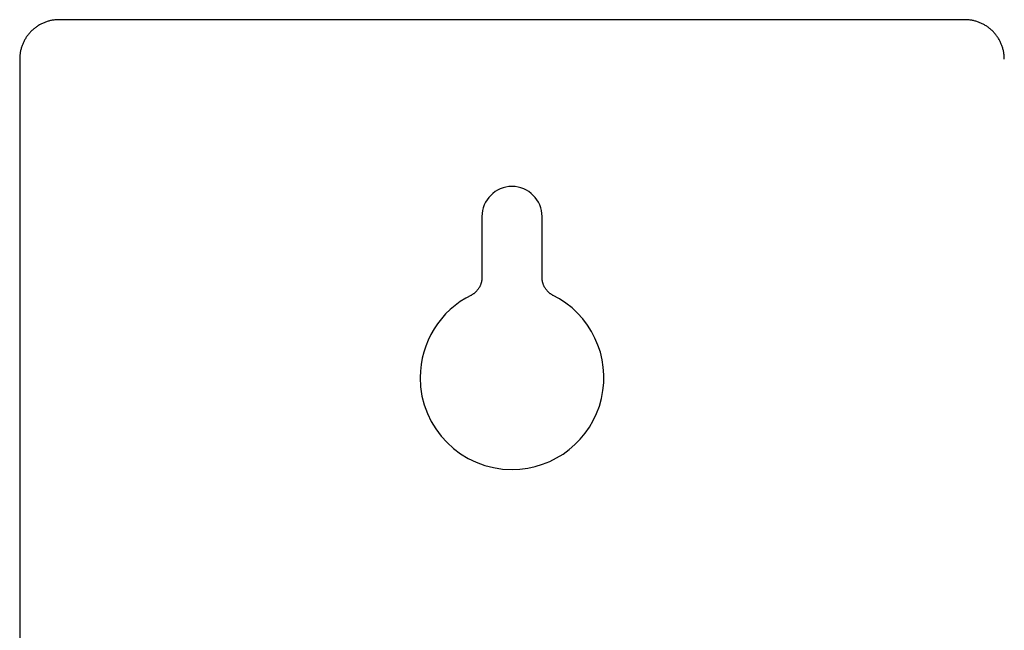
# Model space of a CAD drawing. Header units: millimetres. Extents: x 8 to 532, y 12 to 594.
# Tile 10 of 12: x 196 to 346, y 501 to 594. Entities that reach past the tile are written whole.
import ezdxf

# ---------------------------------------------------------------- set-up
doc = ezdxf.new("R2010")
doc.units = ezdxf.units.MM

msp = doc.modelspace()

# ---------------------------------------------------------------- linework, layer by layer
at = {"color": 7, "linetype": 'Continuous', "lineweight": 30}
for p, q in [((340.1462847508, 593.643143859), (202.1690435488, 593.643143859)), ((196.1709287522, 587.6450285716), (196.1709287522, 414.6677873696)), ((346.1437014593, 587.6450290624), (346.144228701, 587.6450290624)), ((266.5664103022, 563.656408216), (266.5664103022, 554.3574960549)), ((275.7489184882, 554.3574960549), (275.7489184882, 563.656408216)), ((264.9154549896, 551.6779800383), (264.9068021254, 551.6736514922)), ((277.408526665, 551.6736514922), (277.399879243, 551.6779836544))]:
    msp.add_line(p, q, dxfattribs=at)
for centre, radius, start, end in [((271.1576643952, 563.656408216), 4.591254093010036, 0, 180), ((271.1576643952, 539.156408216), 13.99561752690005, 116.1550943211, 180), ((271.1576643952, 539.156408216), 13.9956175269, 270, 63.899211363), ((271.1576643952, 539.156408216), 13.99561752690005, 180, 270)]:
    msp.add_arc(centre, radius, start, end, dxfattribs=at)
for points, knots in [([(202.1690438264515, 593.6431438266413), (202.0811059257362, 593.6420281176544), (201.9052283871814, 593.639796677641), (201.6419199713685, 593.6217554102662), (201.3796274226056, 593.5929900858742), (201.1188600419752, 593.5524994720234), (200.8616627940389, 593.500952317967), (200.6084858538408, 593.4386081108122), (200.3597453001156, 593.3658351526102), (200.1143805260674, 593.2823884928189), (199.8713857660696, 593.1878560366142), (199.6313011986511, 593.0821914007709), (199.3946872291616, 592.9653782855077), (199.1634382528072, 592.8382744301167), (198.9380016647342, 592.7011249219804), (198.7201177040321, 592.5550681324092), (198.5100736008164, 592.4005849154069), (198.308120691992, 592.2381551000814), (198.1133714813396, 592.0671504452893), (197.9250558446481, 591.8868033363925), (197.7436913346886, 591.6972780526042), (197.5698026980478, 591.4987749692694), (197.4048118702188, 591.292814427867), (197.2490383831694, 591.0797977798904), (197.1036557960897, 590.8614455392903), (196.9687456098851, 590.6383146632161), (196.8443555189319, 590.4109465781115), (196.7299045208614, 590.1784222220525), (196.6249730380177, 589.9397380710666), (196.5299743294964, 589.6952434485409), (196.4453142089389, 589.4453227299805), (196.3717249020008, 589.1919216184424), (196.3093420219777, 588.9355293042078), (196.258608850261, 588.6781809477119), (196.2193126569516, 588.4204194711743), (196.1915636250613, 588.1627619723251), (196.1741584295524, 587.9041373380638), (196.1720053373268, 587.7313982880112), (196.1709287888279, 587.6450285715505)], [0, 0, 0, 0, 0.0279994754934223, 0.055999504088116, 0.0839997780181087, 0.1120000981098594, 0.1400003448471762, 0.1675005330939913, 0.1950005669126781, 0.2225004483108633, 0.25000019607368, 0.2779997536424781, 0.3059992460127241, 0.3339987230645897, 0.3619982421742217, 0.3899978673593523, 0.4174977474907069, 0.4449978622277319, 0.4724982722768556, 0.4999990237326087, 0.5280000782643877, 0.556001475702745, 0.5840031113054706, 0.6120047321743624, 0.6400060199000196, 0.667506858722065, 0.6950071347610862, 0.7225068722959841, 0.7500061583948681, 0.7780050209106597, 0.8060037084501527, 0.8340023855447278, 0.8620012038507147, 0.8900002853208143, 0.9174997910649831, 0.9449996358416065, 0.9724997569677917, 1, 1, 1, 1]), ([(346.1444000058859, 587.6450287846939), (346.1432842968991, 587.7329666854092), (346.1410528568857, 587.908844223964), (346.1230115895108, 588.1721526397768), (346.094246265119, 588.4344451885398), (346.0537556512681, 588.6952125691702), (346.0022084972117, 588.9524098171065), (345.9398642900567, 589.2055867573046), (345.8670913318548, 589.4543273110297), (345.7836446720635, 589.6996920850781), (345.6891122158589, 589.9426868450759), (345.5834475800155, 590.1827714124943), (345.4666344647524, 590.419385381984), (345.3395306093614, 590.6506343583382), (345.2023811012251, 590.8760709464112), (345.0563243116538, 591.0939549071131), (344.9018410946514, 591.3039990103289), (344.739411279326, 591.5059519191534), (344.5684066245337, 591.7007011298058), (344.3880595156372, 591.8890167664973), (344.1985342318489, 592.0703812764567), (344.0000311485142, 592.2442699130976), (343.7940706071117, 592.4092607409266), (343.581053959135, 592.565034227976), (343.362701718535, 592.7104168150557), (343.1395708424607, 592.8453270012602), (342.9122027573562, 592.9697170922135), (342.6796784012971, 593.0841680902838), (342.4409942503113, 593.1890995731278), (342.1964996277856, 593.284098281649), (341.9465789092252, 593.3687584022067), (341.693177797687, 593.4423477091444), (341.4367854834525, 593.5047305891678), (341.1794371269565, 593.5554637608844), (340.921675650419, 593.5947599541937), (340.6640181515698, 593.6225089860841), (340.4053935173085, 593.6399141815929), (340.2326544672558, 593.6420672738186), (340.146284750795, 593.6431438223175)], [0, 0, 0, 0, 0.0279994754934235, 0.0559995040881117, 0.0839997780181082, 0.1120000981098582, 0.1400003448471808, 0.167500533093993, 0.1950005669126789, 0.2225004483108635, 0.2500001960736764, 0.2779997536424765, 0.3059992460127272, 0.3339987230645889, 0.3619982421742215, 0.3899978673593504, 0.417497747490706, 0.4449978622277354, 0.472498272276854, 0.4999990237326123, 0.528000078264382, 0.5560014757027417, 0.5840031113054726, 0.6120047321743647, 0.6400060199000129, 0.6675068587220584, 0.6950071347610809, 0.7225068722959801, 0.750006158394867, 0.7780050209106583, 0.8060037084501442, 0.8340023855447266, 0.8620012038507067, 0.8900002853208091, 0.9174997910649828, 0.9449996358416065, 0.9724997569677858, 1, 1, 1, 1]), ([(266.566410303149, 554.3574962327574), (266.5655247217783, 554.3021169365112), (266.5637535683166, 554.1913589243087), (266.5494375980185, 554.0257323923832), (266.526629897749, 553.8611254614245), (266.4945632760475, 553.6980427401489), (266.4535618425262, 553.5369836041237), (266.4036932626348, 553.3784409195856), (266.3451288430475, 553.2228997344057), (266.2780459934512, 553.0708359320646), (266.2026533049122, 552.9227149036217), (266.1191827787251, 552.7789902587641), (266.027890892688, 552.6401024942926), (265.9290572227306, 552.5064778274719), (265.8229840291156, 552.3785263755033), (265.7099944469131, 552.2566427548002), (265.5904353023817, 552.1411976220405), (265.4646628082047, 552.0325629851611), (265.3330921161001, 551.9310114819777), (265.1960085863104, 551.8370860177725), (265.0570190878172, 551.7518998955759), (264.9616014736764, 551.7022890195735), (264.915322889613, 551.6782272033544)], [0, 0, 0, 0, 0.0501464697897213, 0.1002924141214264, 0.1504378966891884, 0.2005832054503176, 0.2507286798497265, 0.3008745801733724, 0.3510210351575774, 0.4011680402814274, 0.4513154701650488, 0.5014631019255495, 0.551610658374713, 0.601757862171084, 0.6519044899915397, 0.7020504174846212, 0.7521956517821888, 0.8023403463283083, 0.8524847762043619, 0.9026292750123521, 0.9527741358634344, 1, 1, 1, 1]), ([(277.4000086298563, 551.6782257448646), (277.3537290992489, 551.7022880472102), (277.2583105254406, 551.7518994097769), (277.1193201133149, 551.8370860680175), (276.9822366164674, 551.93101152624), (276.8506659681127, 552.0325629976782), (276.7248934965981, 552.141197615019), (276.6053343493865, 552.2566427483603), (276.4923447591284, 552.378526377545), (276.3862715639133, 552.5064778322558), (276.287437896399, 552.6401024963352), (276.1961460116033, 552.7789902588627), (276.1126754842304, 552.9227149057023), (276.0372827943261, 553.0708359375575), (275.9701999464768, 553.2228997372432), (275.9116355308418, 553.3784409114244), (275.8617669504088, 553.5369835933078), (275.8207655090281, 553.6980427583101), (275.78869888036, 553.8611255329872), (275.7658911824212, 554.0257324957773), (275.7515752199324, 554.191359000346), (275.7498040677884, 554.302116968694), (275.7489184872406, 554.3574962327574)], [0, 0, 0, 0, 0.0472267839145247, 0.097371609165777, 0.1475160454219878, 0.1976604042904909, 0.2478050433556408, 0.2979502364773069, 0.3480961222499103, 0.3982427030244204, 0.448389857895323, 0.4985373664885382, 0.5486849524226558, 0.5988323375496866, 0.6489792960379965, 0.699125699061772, 0.7492715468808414, 0.7994169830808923, 0.849562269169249, 0.8997077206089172, 0.949853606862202, 1, 1, 1, 1])]:
    msp.add_open_spline(points, degree=3, knots=knots, dxfattribs=at)

doc.saveas('drawing.dxf')
